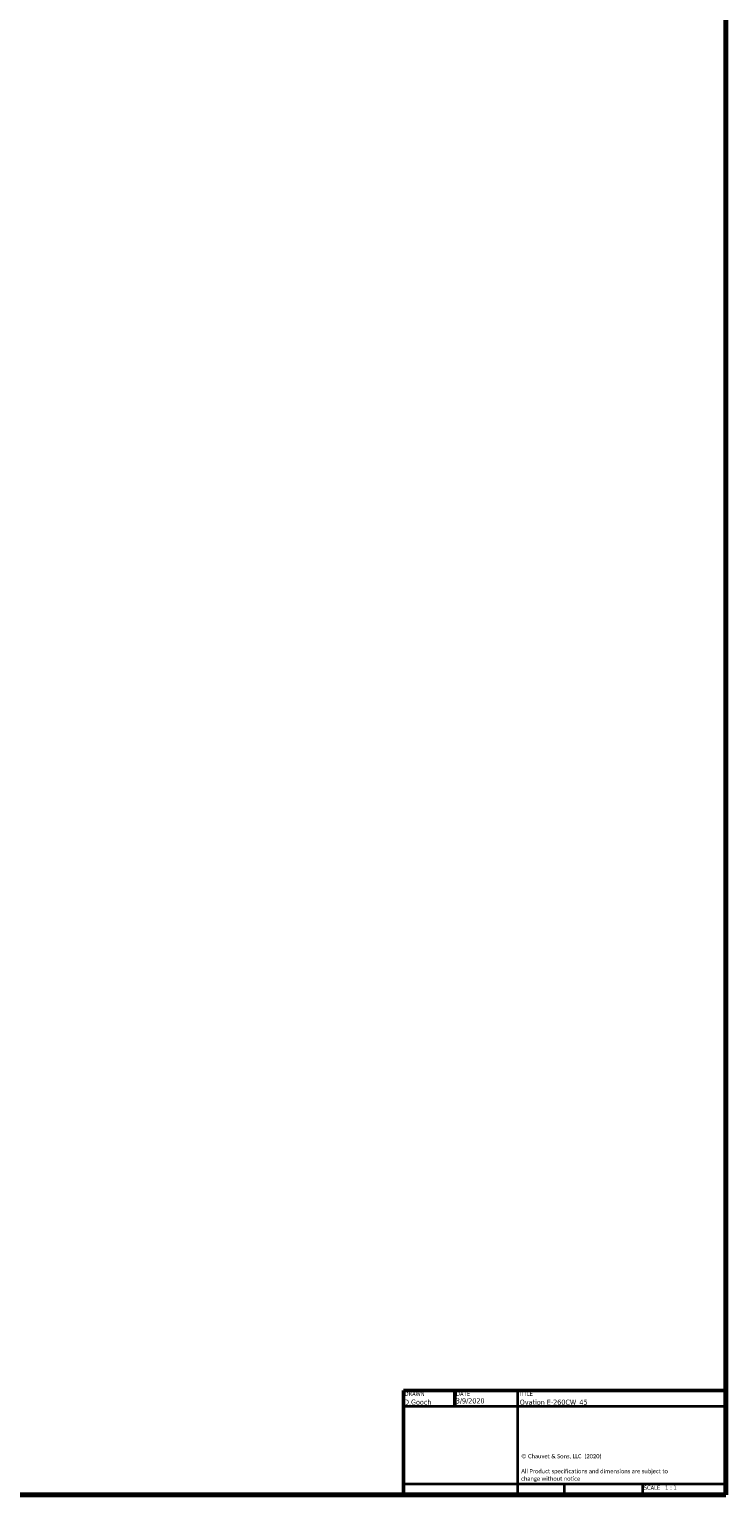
# Model space of a CAD drawing. Header units: millimetres. Extents: x 20 to 2980, y 20 to 2980.
# Tile 8 of 13: x 2555 to 2980, y 20 to 915. Entities that reach past the tile are written whole.
import ezdxf
from ezdxf.enums import TextEntityAlignment as Align

# ---------------------------------------------------------------- set-up
doc = ezdxf.new("R2010")
doc.units = ezdxf.units.MM
doc.layers.add('Border (ISO)', color=7, linetype='Continuous', lineweight=70)
doc.layers.add('Title (ISO)', color=7, linetype='Continuous', lineweight=50)
doc.styles.add('Note Text (ISO)', font='tahoma.ttf')
doc.styles.add('Text Style38', font='tahoma.ttf')
doc.styles.add('Text Style39', font='tahoma.ttf')

# ---------------------------------------------------------------- blocks, each defined once
blk = doc.blocks.new('Borders Chauvet')
at = {"layer": 'Border (ISO)'}
for p, q in [((2980, 2980), (2980, 20)), ((2980, 20), (20, 20))]:
    blk.add_line(p, q, dxfattribs=at)
blk = doc.blocks.new('Title Blocks Chauvet')
at = {"layer": 'Title (ISO)'}
for p, q in [((414.9, 145.76), (218.05, 145.76)), ((218.05, 145.76), (218.05, 82.13)), ((249.51, 145.76), (249.51, 136.23)), ((414.9, 82.13), (414.9, 145.76)), ((218.05, 82.13), (414.9, 82.13))]:
    blk.add_line(p, q, dxfattribs=at)
at = {"layer": 'Title (ISO)', "lineweight": 35}
for p, q in [((287.9, 82.13), (287.9, 145.76)), ((218.05, 136.23), (414.9, 136.23)), ((287.9, 88.48), (218.05, 88.48)), ((414.9, 88.48), (287.9, 88.48)), ((316.35, 88.48), (316.35, 82.13)), ((364.1, 88.48), (364.1, 82.13))]:
    blk.add_line(p, q, dxfattribs=at)
at = {"layer": 'Title (ISO)', "color": 7, "style": 'Text Style38'}
for s, p in [('DRAWN', (218.81, 144.99)), ('DATE', (250.27, 144.99)), ('TITLE', (288.66, 144.99))]:
    blk.add_text(s, height=2.54, dxfattribs=at).set_placement(p, align=Align.TOP_LEFT)
at = {"layer": 'Title (ISO)', "color": 7, "insert": (290.03, 106.9), "char_height": 2.54, "width": 96.4473, "attachment_point": 1, "line_spacing_factor": 1.07956, "style": 'Note Text (ISO)'}
blk.add_mtext('\\fCalibri|b0|i0;\\H2.5400;© Chauvet & Sons, LLC  (2020)\\P\\fCalibri|b0|i0;\\H2.5400;\\P\\fCalibri|b0|i0;\\H2.5400;All Product specifications and dimensions are subject to change without notice \\P', dxfattribs=at)
at = {"layer": 'Title (ISO)', "color": 7, "insert": (364.86, 87.72), "char_height": 2.54, "attachment_point": 1, "style": 'Note Text (ISO)'}
blk.add_mtext('\\fTahoma|b0|i0;\\H2.5400;SCALE', dxfattribs=at)
at = {"layer": 'Title (ISO)', "color": 7}
for tag, p, height, style in [('AUTHOR_001', (218.49, 137.06), 3.17, 'Text Style39'), ('CREATION_DATE_001', (250.07, 137.85), 3.17, 'Text Style39'), ('TITLE_001', (289.13, 137.02), 3.17, 'Text Style39'), ('Initial_View_Scale_001', (377.95, 85.17), 2.54, 'Text Style38')]:
    blk.add_attdef(tag, p, '', height=height, dxfattribs=dict(at, style=style))

msp = doc.modelspace()

# ---------------------------------------------------------------- block references
msp.add_blockref('Borders Chauvet', (0, 0))
msp.add_blockref('Title Blocks Chauvet', (2565.1, -62.13)).add_auto_attribs({'CREATION_DATE_001': '3/9/2020', 'AUTHOR_001': 'D.Gooch', 'TITLE_001': 'Ovation E-260CW_45', 'Initial_View_Scale_001': '1 : 1'})

doc.saveas('drawing.dxf')
